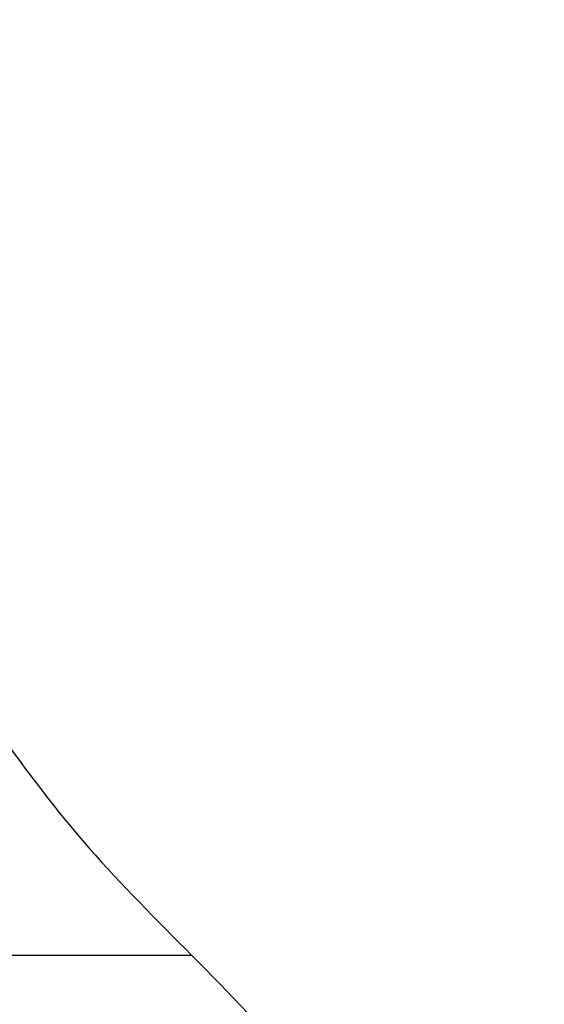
# Paper-space layout '1012-790 Hybird Padfoot' of a CAD drawing. Header units: millimetres. Extents: x 51 to 2966, y 67 to 3970.
# Tile 46 of 110: x 124 to 144, y 3267 to 3305. Entities that reach past the tile are written whole.
import ezdxf

# ---------------------------------------------------------------- set-up
doc = ezdxf.new("R2010")
doc.units = ezdxf.units.MM

psp = doc.layouts.new('1012-790 Hybird Padfoot')

# ---------------------------------------------------------------- linework, layer by layer
at = {"color": 7, "linetype": 'Continuous', "lineweight": 25}
psp.add_line((120.805, 3269.245), (130.532, 3269.245), dxfattribs=at)
for points, knots in [([(113.332, 3309.027), (113.374, 3307.414), (113.457, 3304.188), (114.173, 3299.014), (115.454, 3293.565), (117.426, 3288.009), (119.945, 3282.769), (122.966, 3277.888), (126.462, 3273.314), (129.175, 3270.601), (130.532, 3269.245)], [0, 0, 0, 0, 0.108594, 0.217189, 0.351056, 0.484925, 0.613383, 0.741842, 0.870921, 1, 1, 1, 1]), ([(144.168, 3245.407), (143.488, 3247.866), (142.109, 3252.855), (138.754, 3259.283), (134.888, 3264.825), (131.993, 3267.763), (130.532, 3269.245)], [0, 0, 0, 0, 0.27435, 0.556302, 0.776224, 1, 1, 1, 1]), ([(121.499, 3268.192), (122.495, 3267.155), (124.495, 3265.072), (126.188, 3262.732), (127.039, 3261.558)], [0, 0, 0, 0, 0.497864, 1, 1, 1, 1]), ([(121.782, 3268.192), (122.771, 3267.154), (124.756, 3265.069), (126.437, 3262.731), (127.281, 3261.558)], [0, 0, 0, 0, 0.497891, 1, 1, 1, 1])]:
    psp.add_open_spline(points, degree=3, knots=knots, dxfattribs=at)

doc.saveas('drawing.dxf')
